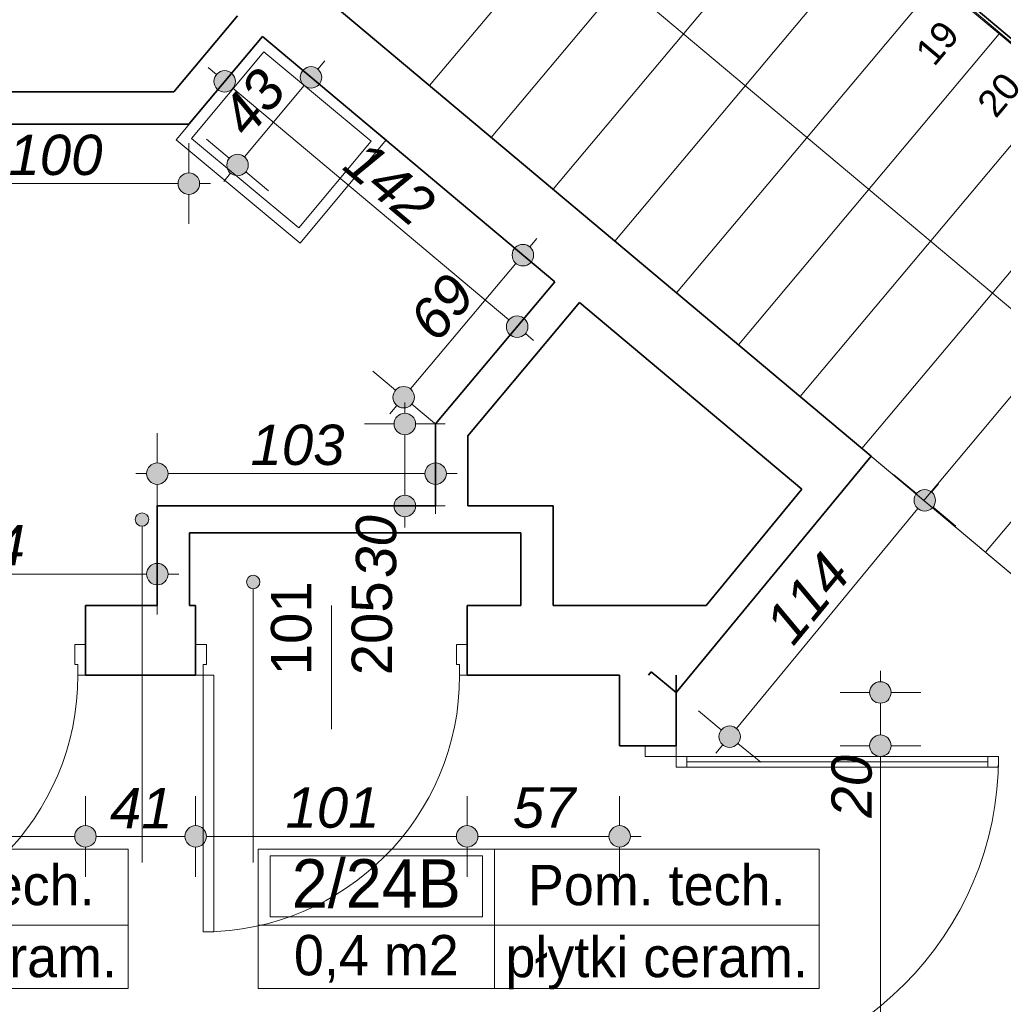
# Model space of a CAD drawing. Header units: millimetres. Extents: x -13944 to 84772, y -78836 to -35317.
# Tile 57 of 85: x 41210 to 44869, y -60347 to -56684. Entities that reach past the tile are written whole.
import ezdxf
from ezdxf.enums import TextEntityAlignment as Align

# ---------------------------------------------------------------- set-up
doc = ezdxf.new("R2010")
doc.units = ezdxf.units.MM
doc.header["$MEASUREMENT"] = 0
for name, color, linetype in [('_podkład', 7, 'Continuous'), ('Elementy modelu - Strefy', 7, 'Continuous'), ('Wymiarowanie - Ogólne', 7, 'Continuous')]:
    doc.layers.add(name, color=color, linetype=linetype)
for name, color, linetype, lineweight in [('_podkład_Nr_pióra__1', 7, 'Continuous', 0), ('Drzwi ArchiCAD_Nr_pióra__1', 7, 'Continuous', 0), ('Konstrukcja - Schody_Nr_pióra__23', 8, 'Continuous', 20), ('Konstrukcja - Stropy_Nr_pióra__1', 7, 'Continuous', 0), ('Konstrukcja - Ściany zew_Nr_pióra__6', 7, 'Continuous', 35), ('Metryczki pomieszczeń ArchiCADa_Nr_pióra__1', 7, 'Continuous', 0), ('Wnetrze - Sanitariaty_Nr_pióra__22', 8, 'Continuous', 13), ('Wymiarowanie - Ogólne_Nr_pióra__82', 114, 'Continuous', 13), ('Znaczniki drzwi ArchiCADa_Nr_pióra__1', 7, 'Continuous', 0), ('Znaczniki drzwi ArchiCADa_Nr_pióra__7', 7, 'Continuous', 70)]:
    doc.layers.add(name, color=color, linetype=linetype, lineweight=lineweight)
doc.styles.add('GENERATED_STYLE_1', font='txt')
doc.styles.add('GENERATED_STYLE_2', font='txt')
doc.styles.add('GENERATED_STYLE_3', font='txt')
doc.dimstyles.new('GENERATED_STYLE__1', dxfattribs={"dimtxt": 150, "dimasz": 152, "dimexe": 0.18, "dimexo": 0, "dimgap": 0.09, "dimtad": 1, "dimlfac": 0.1, "dimzin": 0, "dimdsep": 46, "dimtxsty": 'GENERATED_STYLE_3', "dimblk": 'ARROWHEAD_11', "dimblk1": 'ARROWHEAD_11', "dimblk2": 'ARROWHEAD_11', "dimcen": 0.09, "dimclrd": 114, "dimclre": 114, "dimclrt": 114, "dimazin": 0, "dimtfac": 1, "dimtdec": 4, "dimtmove": 0, "dimatfit": 3, "dimfxl": 1, "dimtolj": 1, "dimtzin": 0, "dimarcsym": 0})
doc.dimstyles.new('GENERATED_STYLE__2', dxfattribs={"dimtxt": 150, "dimasz": 152, "dimexe": 0.18, "dimexo": 0, "dimgap": 0.09, "dimtad": 1, "dimtih": 1, "dimtoh": 1, "dimlfac": 0.1, "dimzin": 0, "dimdsep": 46, "dimtxsty": 'GENERATED_STYLE_3', "dimblk": 'ARROWHEAD_11', "dimblk1": 'ARROWHEAD_11', "dimblk2": 'ARROWHEAD_11', "dimcen": 0.09, "dimclrd": 114, "dimclre": 114, "dimclrt": 114, "dimazin": 0, "dimtfac": 1, "dimtdec": 4, "dimtmove": 0, "dimatfit": 3, "dimfxl": 1, "dimtolj": 1, "dimtzin": 0, "dimarcsym": 0})

# ---------------------------------------------------------------- blocks, each defined once
blk = doc.blocks.new('Pom. tech._2_24A_22', base_point=(40405, -60051.9))
at = {"layer": 'Metryczki pomieszczeń ArchiCADa_Nr_pióra__1', "linetype": 'Continuous'}
for p, q in [((39527, -59769.1), (41613.2, -59769.1)), ((39527, -60287.6), (39527, -59769.1)), ((40405, -59769.1), (40405, -60287.6)), ((41613.2, -59769.1), (41613.2, -60287.6)), ((39570.9, -59795), (40361.1, -59795)), ((39570.9, -60021.3), (39570.9, -59795)), ((40361.1, -59795), (40361.1, -60021.3)), ((40361.1, -60021.3), (39570.9, -60021.3)), ((39527, -60051.9), (41613.2, -60051.9)), ((41613.2, -60287.6), (39527, -60287.6))]:
    blk.add_line(p, q, dxfattribs=at)
at = {"layer": 'Metryczki pomieszczeń ArchiCADa_Nr_pióra__1'}
for tag, height, style, p in [('ROOM_NUMBER', 180, 'GENERATED_STYLE_2', (39966, -59897)), ('ROOM_NAME', 150, 'GENERATED_STYLE_1', (41009.1, -59903.1)), ('ROOM_CALC_AREA', 150, 'GENERATED_STYLE_1', (39966, -60164)), ('floor_f', 150, 'GENERATED_STYLE_1', (41009.1, -60171))]:
    blk.add_attdef(tag, text='', height=height, dxfattribs=dict(at, style=style)).set_placement(p, align=Align.MIDDLE_CENTER)
blk = doc.blocks.new('Pom. tech._2_24B_25', base_point=(42975.8, -60051.9))
at = {"layer": 'Metryczki pomieszczeń ArchiCADa_Nr_pióra__1', "linetype": 'Continuous'}
for p, q in [((42097.7, -59769.1), (44183.9, -59769.1)), ((42097.7, -60287.6), (42097.7, -59769.1)), ((42975.8, -59769.1), (42975.8, -60287.6)), ((44183.9, -59769.1), (44183.9, -60287.6)), ((42141.6, -59795), (42931.9, -59795)), ((42141.6, -60021.3), (42141.6, -59795)), ((42931.9, -59795), (42931.9, -60021.3)), ((42931.9, -60021.3), (42141.6, -60021.3)), ((42097.7, -60051.9), (44183.9, -60051.9)), ((44183.9, -60287.6), (42097.7, -60287.6))]:
    blk.add_line(p, q, dxfattribs=at)
at = {"layer": 'Metryczki pomieszczeń ArchiCADa_Nr_pióra__1'}
for tag, height, style, p in [('ROOM_NUMBER', 180, 'GENERATED_STYLE_2', (42536.7, -59897)), ('ROOM_NAME', 150, 'GENERATED_STYLE_1', (43579.8, -59903.1)), ('ROOM_CALC_AREA', 150, 'GENERATED_STYLE_1', (42536.7, -60164)), ('floor_f', 150, 'GENERATED_STYLE_1', (43579.8, -60171))]:
    blk.add_attdef(tag, text='', height=height, dxfattribs=dict(at, style=style)).set_placement(p, align=Align.MIDDLE_CENTER)
blk = doc.blocks.new('*D101')
at = {"layer": 'Wymiarowanie - Ogólne_Nr_pióra__82', "linetype": 'Continuous'}
for points in [[(39276.8, -39330.7), (39273.8, -39315.4), (39265.1, -39302.4), (39252.1, -39293.7), (39236.8, -39290.7), (39221.5, -39293.7), (39208.5, -39302.4), (39199.9, -39315.4), (39196.8, -39330.7), (39199.9, -39346), (39208.5, -39359), (39221.5, -39367.6), (39236.8, -39370.7), (39252.1, -39367.6), (39265.1, -39359), (39273.8, -39346)], [(61589.9, -58047.1), (61586.9, -58031.8), (61578.2, -58018.8), (61565.2, -58010.1), (61549.9, -58007.1), (61534.6, -58010.1), (61521.6, -58018.8), (61513, -58031.8), (61509.9, -58047.1), (61513, -58062.4), (61521.6, -58075.4), (61534.6, -58084), (61549.9, -58087.1), (61565.2, -58084), (61578.2, -58075.4), (61586.9, -58062.4)]]:
    blk.add_hatch(color=256, dxfattribs=at).paths.add_polyline_path(points)
for p, q in [((39262.5, -39300), (39333.2, -39215.7)), ((39175.5, -39279.3), (39206.2, -39305)), ((39140.4, -39445.6), (39211.1, -39361.3)), ((39267.5, -39356.4), (61519.3, -58021.4)), ((61575.6, -58016.4), (61646.3, -57932.2)), ((61453.5, -58162), (61524.2, -58077.7)), ((61580.6, -58072.8), (61611.2, -58098.5))]:
    blk.add_line(p, q, dxfattribs=at)
for centre in [(39236.8, -39330.7), (61549.9, -58047.1)]:
    blk.add_circle(centre, 40, dxfattribs=at)
at = {"layer": 'Wymiarowanie - Ogólne_Nr_pióra__82', "insert": (50150.5, -48446), "char_height": 150, "attachment_point": 7, "rotation": 320.0098, "style": 'GENERATED_STYLE_3'}
blk.add_mtext('\\A1;{\\fArial|b0|i1|c238|p38;2 912,5}', dxfattribs=at)
blk = doc.blocks.new('ARROWHEAD_11')
at = {"color": 0, "linetype": 'Continuous', "lineweight": 0}
blk.add_line((0, 0), (-1, 0), dxfattribs=at)
at = {"color": 0, "linetype": 'Continuous', "lineweight": 0, "const_width": 0.25, "flags": 128}
blk.add_lwpolyline([(-0.125, 0, 1), (0.125, 0, 1)], format="xyb", close=True, dxfattribs=at)
blk = doc.blocks.new('*D152')
at = {"layer": 'Wymiarowanie - Ogólne_Nr_pióra__82', "linetype": 'Continuous'}
for points in [[(44190.1, -54066.5), (44187.1, -54051.2), (44178.4, -54038.2), (44165.4, -54029.5), (44150.1, -54026.5), (44134.8, -54029.5), (44121.8, -54038.2), (44113.2, -54051.2), (44110.1, -54066.5), (44113.2, -54081.8), (44121.8, -54094.8), (44134.8, -54103.4), (44150.1, -54106.5), (44165.4, -54103.4), (44178.4, -54094.8), (44187.1, -54081.8)], [(47645.5, -56964.9), (47642.4, -56949.6), (47633.8, -56936.6), (47620.8, -56927.9), (47605.5, -56924.9), (47590.2, -56927.9), (47577.2, -56936.6), (47568.5, -56949.6), (47565.5, -56964.9), (47568.5, -56980.2), (47577.2, -56993.2), (47590.2, -57001.8), (47605.5, -57004.9), (47620.8, -57001.8), (47633.8, -56993.2), (47642.4, -56980.2)]]:
    blk.add_hatch(color=256, dxfattribs=at).paths.add_polyline_path(points)
for p, q in [((44175.8, -54035.8), (44246.5, -53951.6)), ((44053.7, -54181.4), (44124.4, -54097.1)), ((44180.8, -54092.2), (47574.8, -56939.2))]:
    blk.add_line(p, q, dxfattribs=at)
for centre in [(44150.1, -54066.5), (47605.5, -56964.9)]:
    blk.add_circle(centre, 40, dxfattribs=at)
at = {"layer": 'Wymiarowanie - Ogólne_Nr_pióra__82', "insert": (45766.3, -55383), "char_height": 150, "attachment_point": 7, "rotation": 320.0098, "style": 'GENERATED_STYLE_3'}
blk.add_mtext('\\A1;{\\fArial|b0|i1|c238|p38;451}', dxfattribs=at)
blk = doc.blocks.new('*D364')
at = {"layer": 'Wymiarowanie - Ogólne_Nr_pióra__82', "linetype": 'Continuous'}
for points in [[(40484.6, -59722.1), (40481.6, -59706.8), (40472.9, -59693.8), (40459.9, -59685.2), (40444.6, -59682.1), (40429.3, -59685.2), (40416.3, -59693.8), (40407.6, -59706.8), (40404.6, -59722.1), (40407.6, -59737.4), (40416.3, -59750.4), (40429.3, -59759.1), (40444.6, -59762.1), (40459.9, -59759.1), (40472.9, -59750.4), (40481.6, -59737.4)], [(41494.6, -59722.1), (41491.6, -59706.8), (41482.9, -59693.8), (41469.9, -59685.2), (41454.6, -59682.1), (41439.3, -59685.2), (41426.3, -59693.8), (41417.6, -59706.8), (41414.6, -59722.1), (41417.6, -59737.4), (41426.3, -59750.4), (41439.3, -59759.1), (41454.6, -59762.1), (41469.9, -59759.1), (41482.9, -59750.4), (41491.6, -59737.4)]]:
    blk.add_hatch(color=256, dxfattribs=at).paths.add_polyline_path(points)
for p, q in [((40444.6, -59682.1), (40444.6, -59572.1)), ((41454.6, -59682.1), (41454.6, -59572.1)), ((40484.6, -59722.1), (41414.6, -59722.1)), ((40444.6, -59872.1), (40444.6, -59762.1)), ((41454.6, -59872.1), (41454.6, -59762.1))]:
    blk.add_line(p, q, dxfattribs=at)
for centre in [(40444.6, -59722.1), (41454.6, -59722.1)]:
    blk.add_circle(centre, 40, dxfattribs=at)
at = {"layer": 'Wymiarowanie - Ogólne_Nr_pióra__82', "insert": (40778.9, -59692.1), "char_height": 150, "attachment_point": 7, "style": 'GENERATED_STYLE_3'}
blk.add_mtext('\\A1;{\\fArial|b0|i1|c238|p38;101}', dxfattribs=at)
blk = doc.blocks.new('*D365')
at = {"layer": 'Wymiarowanie - Ogólne_Nr_pióra__82', "linetype": 'Continuous'}
for points in [[(41494.6, -59722.1), (41491.6, -59706.8), (41482.9, -59693.8), (41469.9, -59685.2), (41454.6, -59682.1), (41439.3, -59685.2), (41426.3, -59693.8), (41417.6, -59706.8), (41414.6, -59722.1), (41417.6, -59737.4), (41426.3, -59750.4), (41439.3, -59759.1), (41454.6, -59762.1), (41469.9, -59759.1), (41482.9, -59750.4), (41491.6, -59737.4)], [(41904.6, -59722.1), (41901.6, -59706.8), (41892.9, -59693.8), (41879.9, -59685.2), (41864.6, -59682.1), (41849.3, -59685.2), (41836.3, -59693.8), (41827.6, -59706.8), (41824.6, -59722.1), (41827.6, -59737.4), (41836.3, -59750.4), (41849.3, -59759.1), (41864.6, -59762.1), (41879.9, -59759.1), (41892.9, -59750.4), (41901.6, -59737.4)]]:
    blk.add_hatch(color=256, dxfattribs=at).paths.add_polyline_path(points)
for p, q in [((41454.6, -59682.1), (41454.6, -59572.1)), ((41864.6, -59682.1), (41864.6, -59572.1)), ((41494.6, -59722.1), (41824.6, -59722.1)), ((41454.6, -59872.1), (41454.6, -59762.1)), ((41864.6, -59872.1), (41864.6, -59762.1))]:
    blk.add_line(p, q, dxfattribs=at)
for centre in [(41454.6, -59722.1), (41864.6, -59722.1)]:
    blk.add_circle(centre, 40, dxfattribs=at)
at = {"layer": 'Wymiarowanie - Ogólne_Nr_pióra__82', "insert": (41545.8, -59692.1), "char_height": 150, "attachment_point": 7, "style": 'GENERATED_STYLE_3'}
blk.add_mtext('\\A1;{\\fArial|b0|i1|c238|p38;41}', dxfattribs=at)
blk = doc.blocks.new('*D366')
at = {"layer": 'Wymiarowanie - Ogólne_Nr_pióra__82', "linetype": 'Continuous'}
for points in [[(41904.6, -59722.1), (41901.6, -59706.8), (41892.9, -59693.8), (41879.9, -59685.2), (41864.6, -59682.1), (41849.3, -59685.2), (41836.3, -59693.8), (41827.6, -59706.8), (41824.6, -59722.1), (41827.6, -59737.4), (41836.3, -59750.4), (41849.3, -59759.1), (41864.6, -59762.1), (41879.9, -59759.1), (41892.9, -59750.4), (41901.6, -59737.4)], [(42914.6, -59722.1), (42911.6, -59706.8), (42902.9, -59693.8), (42889.9, -59685.2), (42874.6, -59682.1), (42859.3, -59685.2), (42846.3, -59693.8), (42837.6, -59706.8), (42834.6, -59722.1), (42837.6, -59737.4), (42846.3, -59750.4), (42859.3, -59759.1), (42874.6, -59762.1), (42889.9, -59759.1), (42902.9, -59750.4), (42911.6, -59737.4)]]:
    blk.add_hatch(color=256, dxfattribs=at).paths.add_polyline_path(points)
for p, q in [((41864.6, -59682.1), (41864.6, -59572.1)), ((42874.6, -59682.1), (42874.6, -59572.1)), ((41904.6, -59722.1), (42834.6, -59722.1)), ((41864.6, -59872.1), (41864.6, -59762.1)), ((42874.6, -59872.1), (42874.6, -59762.1))]:
    blk.add_line(p, q, dxfattribs=at)
for centre in [(41864.6, -59722.1), (42874.6, -59722.1)]:
    blk.add_circle(centre, 40, dxfattribs=at)
at = {"layer": 'Wymiarowanie - Ogólne_Nr_pióra__82', "insert": (42198.9, -59692.1), "char_height": 150, "attachment_point": 7, "style": 'GENERATED_STYLE_3'}
blk.add_mtext('\\A1;{\\fArial|b0|i1|c238|p38;101}', dxfattribs=at)
blk = doc.blocks.new('*D367')
at = {"layer": 'Wymiarowanie - Ogólne_Nr_pióra__82', "linetype": 'Continuous'}
for points in [[(42914.6, -59722.1), (42911.6, -59706.8), (42902.9, -59693.8), (42889.9, -59685.2), (42874.6, -59682.1), (42859.3, -59685.2), (42846.3, -59693.8), (42837.6, -59706.8), (42834.6, -59722.1), (42837.6, -59737.4), (42846.3, -59750.4), (42859.3, -59759.1), (42874.6, -59762.1), (42889.9, -59759.1), (42902.9, -59750.4), (42911.6, -59737.4)], [(43481.8, -59722.1), (43478.8, -59706.8), (43470.1, -59693.8), (43457.1, -59685.2), (43441.8, -59682.1), (43426.5, -59685.2), (43413.5, -59693.8), (43404.8, -59706.8), (43401.8, -59722.1), (43404.8, -59737.4), (43413.5, -59750.4), (43426.5, -59759.1), (43441.8, -59762.1), (43457.1, -59759.1), (43470.1, -59750.4), (43478.8, -59737.4)]]:
    blk.add_hatch(color=256, dxfattribs=at).paths.add_polyline_path(points)
for p, q in [((42874.6, -59682.1), (42874.6, -59572.1)), ((43441.8, -59682.1), (43441.8, -59572.1)), ((42914.6, -59722.1), (43401.8, -59722.1)), ((43481.8, -59722.1), (43521.8, -59722.1)), ((42874.6, -59872.1), (42874.6, -59762.1)), ((43441.8, -59872.1), (43441.8, -59762.1))]:
    blk.add_line(p, q, dxfattribs=at)
for centre in [(42874.6, -59722.1), (43441.8, -59722.1)]:
    blk.add_circle(centre, 40, dxfattribs=at)
at = {"layer": 'Wymiarowanie - Ogólne_Nr_pióra__82', "insert": (43044.4, -59692.1), "char_height": 150, "attachment_point": 7, "style": 'GENERATED_STYLE_3'}
blk.add_mtext('\\A1;{\\fArial|b0|i1|c238|p38;57}', dxfattribs=at)
blk = doc.blocks.new('*D381')
at = {"layer": 'Wymiarowanie - Ogólne_Nr_pióra__82', "linetype": 'Continuous'}
for points in [[(40879.2, -57294.1), (40876.1, -57278.8), (40867.5, -57265.8), (40854.5, -57257.2), (40839.2, -57254.1), (40823.9, -57257.2), (40810.9, -57265.8), (40802.2, -57278.8), (40799.2, -57294.1), (40802.2, -57309.4), (40810.9, -57322.4), (40823.9, -57331.1), (40839.2, -57334.1), (40854.5, -57331.1), (40867.5, -57322.4), (40876.1, -57309.4)], [(41879.2, -57294.1), (41876.1, -57278.8), (41867.5, -57265.8), (41854.5, -57257.2), (41839.2, -57254.1), (41823.9, -57257.2), (41810.9, -57265.8), (41802.2, -57278.8), (41799.2, -57294.1), (41802.2, -57309.4), (41810.9, -57322.4), (41823.9, -57331.1), (41839.2, -57334.1), (41854.5, -57331.1), (41867.5, -57322.4), (41876.1, -57309.4)]]:
    blk.add_hatch(color=256, dxfattribs=at).paths.add_polyline_path(points)
for p, q in [((40839.2, -57254.1), (40839.2, -57144.1)), ((41839.2, -57254.1), (41839.2, -57144.1)), ((40759.2, -57294.1), (40799.2, -57294.1)), ((40879.2, -57294.1), (41799.2, -57294.1)), ((41879.2, -57294.1), (41919.2, -57294.1)), ((40839.2, -57444.1), (40839.2, -57334.1)), ((41839.2, -57444.1), (41839.2, -57334.1))]:
    blk.add_line(p, q, dxfattribs=at)
for centre in [(40839.2, -57294.1), (41839.2, -57294.1)]:
    blk.add_circle(centre, 40, dxfattribs=at)
at = {"layer": 'Wymiarowanie - Ogólne_Nr_pióra__82', "insert": (41168.4, -57264.1), "char_height": 150, "attachment_point": 7, "style": 'GENERATED_STYLE_3'}
blk.add_mtext('\\A1;{\\fArial|b0|i1|c238|p38;100}', dxfattribs=at)
blk = doc.blocks.new('*D382')
at = {"layer": 'Wymiarowanie - Ogólne_Nr_pióra__82', "linetype": 'Continuous'}
for points in [[(42333.9, -56898.9), (42330.9, -56883.6), (42322.2, -56870.6), (42309.3, -56861.9), (42293.9, -56858.9), (42278.6, -56861.9), (42265.7, -56870.6), (42257, -56883.6), (42253.9, -56898.9), (42257, -56914.2), (42265.7, -56927.2), (42278.6, -56935.9), (42293.9, -56938.9), (42309.3, -56935.9), (42322.2, -56927.2), (42330.9, -56914.2)], [(42060.4, -57225), (42057.4, -57209.7), (42048.7, -57196.7), (42035.7, -57188), (42020.4, -57185), (42005.1, -57188), (41992.1, -57196.7), (41983.4, -57209.7), (41980.4, -57225), (41983.4, -57240.3), (41992.1, -57253.3), (42005.1, -57262), (42020.4, -57265), (42035.7, -57262), (42048.7, -57253.3), (42057.4, -57240.3)]]:
    blk.add_hatch(color=256, dxfattribs=at).paths.add_polyline_path(points)
for p, q in [((42263.3, -56873.2), (42179, -56802.5)), ((42319.7, -56868.3), (42345.4, -56837.6)), ((42046.1, -57194.4), (42268.2, -56929.5)), ((42408.9, -56995.3), (42324.6, -56924.6)), ((41989.8, -57199.3), (41905.5, -57128.6)), ((41969, -57286.3), (41994.7, -57255.6)), ((42135.3, -57321.4), (42051, -57250.7))]:
    blk.add_line(p, q, dxfattribs=at)
for centre in [(42293.9, -56898.9), (42020.4, -57225)]:
    blk.add_circle(centre, 40, dxfattribs=at)
at = {"layer": 'Wymiarowanie - Ogólne_Nr_pióra__82', "insert": (42061, -57129.9), "char_height": 150, "attachment_point": 7, "rotation": 50.0082, "style": 'GENERATED_STYLE_3'}
blk.add_mtext('\\A1;{\\fArial|b0|i1|c238|p38;43}', dxfattribs=at)
blk = doc.blocks.new('*D383')
at = {"layer": 'Wymiarowanie - Ogólne_Nr_pióra__82', "linetype": 'Continuous'}
for points in [[(42012.7, -56913.8), (42009.6, -56898.5), (42001, -56885.5), (41988, -56876.9), (41972.7, -56873.8), (41957.4, -56876.9), (41944.4, -56885.5), (41935.7, -56898.5), (41932.7, -56913.8), (41935.7, -56929.1), (41944.4, -56942.1), (41957.4, -56950.8), (41972.7, -56953.8), (41988, -56950.8), (42001, -56942.1), (42009.6, -56929.1)], [(43100.6, -57826.4), (43097.6, -57811.1), (43088.9, -57798.1), (43075.9, -57789.5), (43060.6, -57786.4), (43045.3, -57789.5), (43032.3, -57798.1), (43023.6, -57811.1), (43020.6, -57826.4), (43023.6, -57841.7), (43032.3, -57854.7), (43045.3, -57863.4), (43060.6, -57866.4), (43075.9, -57863.4), (43088.9, -57854.7), (43097.6, -57841.7)]]:
    blk.add_hatch(color=256, dxfattribs=at).paths.add_polyline_path(points)
for p, q in [((41998.4, -56883.2), (42069.1, -56798.9)), ((41911.4, -56862.4), (41942, -56888.1)), ((41876.3, -57028.7), (41947, -56944.5)), ((42003.3, -56939.5), (43030, -57800.7)), ((43086.3, -57795.8), (43157, -57711.5)), ((42964.2, -57941.3), (43034.9, -57857.1)), ((43091.2, -57852.1), (43121.9, -57877.8))]:
    blk.add_line(p, q, dxfattribs=at)
for centre in [(41972.7, -56913.8), (43060.6, -57826.4)]:
    blk.add_circle(centre, 40, dxfattribs=at)
at = {"layer": 'Wymiarowanie - Ogólne_Nr_pióra__82', "insert": (42405.1, -57237.4), "char_height": 150, "attachment_point": 7, "rotation": 320.0082, "style": 'GENERATED_STYLE_3'}
blk.add_mtext('\\A1;{\\fArial|b0|i1|c238|p38;142}', dxfattribs=at)
blk = doc.blocks.new('*D384')
at = {"layer": 'Wymiarowanie - Ogólne_Nr_pióra__82', "linetype": 'Continuous'}
for points in [[(40419.2, -58746.6), (40416.1, -58731.3), (40407.5, -58718.3), (40394.5, -58709.6), (40379.2, -58706.6), (40363.9, -58709.6), (40350.9, -58718.3), (40342.2, -58731.3), (40339.2, -58746.6), (40342.2, -58761.9), (40350.9, -58774.8), (40363.9, -58783.5), (40379.2, -58786.6), (40394.5, -58783.5), (40407.5, -58774.8), (40416.1, -58761.9)], [(41761.9, -58746.6), (41758.8, -58731.3), (41750.1, -58718.3), (41737.2, -58709.6), (41721.9, -58706.6), (41706.6, -58709.6), (41693.6, -58718.3), (41684.9, -58731.3), (41681.9, -58746.6), (41684.9, -58761.9), (41693.6, -58774.8), (41706.6, -58783.5), (41721.9, -58786.6), (41737.2, -58783.5), (41750.1, -58774.8), (41758.8, -58761.9)]]:
    blk.add_hatch(color=256, dxfattribs=at).paths.add_polyline_path(points)
for p, q in [((40379.2, -58706.6), (40379.2, -58596.6)), ((41721.9, -58706.6), (41721.9, -58596.6)), ((40299.2, -58746.6), (40339.2, -58746.6)), ((40419.2, -58746.6), (41681.9, -58746.6)), ((41761.9, -58746.6), (41801.9, -58746.6)), ((40379.2, -58896.6), (40379.2, -58786.6)), ((41721.9, -58896.6), (41721.9, -58786.6))]:
    blk.add_line(p, q, dxfattribs=at)
for centre in [(40379.2, -58746.6), (41721.9, -58746.6)]:
    blk.add_circle(centre, 40, dxfattribs=at)
at = {"layer": 'Wymiarowanie - Ogólne_Nr_pióra__82', "insert": (40879.8, -58716.6), "char_height": 150, "attachment_point": 7, "style": 'GENERATED_STYLE_3'}
blk.add_mtext('\\A1;{\\fArial|b0|i1|c238|p38;134}', dxfattribs=at)
blk = doc.blocks.new('*D385')
at = {"layer": 'Wymiarowanie - Ogólne_Nr_pióra__82', "linetype": 'Continuous'}
for points in [[(41761.9, -58372.7), (41758.8, -58357.4), (41750.1, -58344.4), (41737.2, -58335.8), (41721.9, -58332.7), (41706.6, -58335.8), (41693.6, -58344.4), (41684.9, -58357.4), (41681.9, -58372.7), (41684.9, -58388), (41693.6, -58401), (41706.6, -58409.7), (41721.9, -58412.7), (41737.2, -58409.7), (41750.1, -58401), (41758.8, -58388)], [(42797.2, -58372.7), (42794.1, -58357.4), (42785.5, -58344.4), (42772.5, -58335.8), (42757.2, -58332.7), (42741.9, -58335.8), (42728.9, -58344.4), (42720.2, -58357.4), (42717.2, -58372.7), (42720.2, -58388), (42728.9, -58401), (42741.9, -58409.7), (42757.2, -58412.7), (42772.5, -58409.7), (42785.5, -58401), (42794.1, -58388)]]:
    blk.add_hatch(color=256, dxfattribs=at).paths.add_polyline_path(points)
for p, q in [((41721.9, -58332.7), (41721.9, -58222.7)), ((42757.2, -58332.7), (42757.2, -58222.7)), ((41641.9, -58372.7), (41681.9, -58372.7)), ((41761.9, -58372.7), (42717.2, -58372.7)), ((42797.2, -58372.7), (42837.2, -58372.7)), ((41721.9, -58522.7), (41721.9, -58412.7)), ((42757.2, -58522.7), (42757.2, -58412.7))]:
    blk.add_line(p, q, dxfattribs=at)
for centre in [(41721.9, -58372.7), (42757.2, -58372.7)]:
    blk.add_circle(centre, 40, dxfattribs=at)
at = {"layer": 'Wymiarowanie - Ogólne_Nr_pióra__82', "insert": (42068.8, -58342.7), "char_height": 150, "attachment_point": 7, "style": 'GENERATED_STYLE_3'}
blk.add_mtext('\\A1;{\\fArial|b0|i1|c238|p38;103}', dxfattribs=at)
blk = doc.blocks.new('*D386')
at = {"layer": 'Wymiarowanie - Ogólne_Nr_pióra__82', "linetype": 'Continuous'}
for points in [[(42682.8, -58188.1), (42679.8, -58172.8), (42671.1, -58159.8), (42658.1, -58151.2), (42642.8, -58148.1), (42627.5, -58151.2), (42614.5, -58159.8), (42605.8, -58172.8), (42602.8, -58188.1), (42605.8, -58203.4), (42614.5, -58216.4), (42627.5, -58225.1), (42642.8, -58228.1), (42658.1, -58225.1), (42671.1, -58216.4), (42679.8, -58203.4)], [(42682.8, -58493), (42679.8, -58477.7), (42671.1, -58464.7), (42658.1, -58456), (42642.8, -58453), (42627.5, -58456), (42614.5, -58464.7), (42605.8, -58477.7), (42602.8, -58493), (42605.8, -58508.3), (42614.5, -58521.3), (42627.5, -58529.9), (42642.8, -58533), (42658.1, -58529.9), (42671.1, -58521.3), (42679.8, -58508.3)]]:
    blk.add_hatch(color=256, dxfattribs=at).paths.add_polyline_path(points)
for p, q in [((42642.8, -58148.1), (42642.8, -58108.1)), ((42602.8, -58188.1), (42492.8, -58188.1)), ((42792.8, -58188.1), (42682.8, -58188.1)), ((42642.8, -58453), (42642.8, -58228.1)), ((42602.8, -58493), (42492.8, -58493)), ((42792.8, -58493), (42682.8, -58493)), ((42642.8, -58573), (42642.8, -58533))]:
    blk.add_line(p, q, dxfattribs=at)
for centre in [(42642.8, -58188.1), (42642.8, -58493)]:
    blk.add_circle(centre, 40, dxfattribs=at)
at = {"layer": 'Wymiarowanie - Ogólne_Nr_pióra__82', "insert": (42612.8, -58760.6), "char_height": 150, "attachment_point": 7, "rotation": 90, "style": 'GENERATED_STYLE_3'}
blk.add_mtext('\\A1;{\\fArial|b0|i1|c238|p38;30}', dxfattribs=at)
blk = doc.blocks.new('*D387')
at = {"layer": 'Wymiarowanie - Ogólne_Nr_pióra__82', "linetype": 'Continuous'}
for points in [[(43122, -57560), (43119, -57544.6), (43110.3, -57531.7), (43097.3, -57523), (43082, -57520), (43066.7, -57523), (43053.7, -57531.7), (43045, -57544.6), (43042, -57560), (43045, -57575.3), (43053.7, -57588.2), (43066.7, -57596.9), (43082, -57600), (43097.3, -57596.9), (43110.3, -57588.2), (43119, -57575.3)], [(42678.6, -58088.6), (42675.5, -58073.3), (42666.8, -58060.3), (42653.9, -58051.6), (42638.6, -58048.6), (42623.2, -58051.6), (42610.3, -58060.3), (42601.6, -58073.3), (42598.6, -58088.6), (42601.6, -58103.9), (42610.3, -58116.9), (42623.2, -58125.5), (42638.6, -58128.6), (42653.9, -58125.5), (42666.8, -58116.9), (42675.5, -58103.9)]]:
    blk.add_hatch(color=256, dxfattribs=at).paths.add_polyline_path(points)
for p, q in [((43051.4, -57534.2), (42967.1, -57463.6)), ((43107.7, -57529.3), (43133.4, -57498.7)), ((42664.3, -58057.9), (43056.3, -57590.6)), ((43196.9, -57656.4), (43112.6, -57585.7)), ((42607.9, -58062.9), (42523.6, -57992.2)), ((42587.1, -58149.9), (42612.8, -58119.2)), ((42753.5, -58185), (42669.2, -58114.3))]:
    blk.add_line(p, q, dxfattribs=at)
for centre in [(43082, -57560), (42638.6, -58088.6)]:
    blk.add_circle(centre, 40, dxfattribs=at)
at = {"layer": 'Wymiarowanie - Ogólne_Nr_pióra__82', "insert": (42764.1, -57892.2), "char_height": 150, "attachment_point": 7, "rotation": 50.0082, "style": 'GENERATED_STYLE_3'}
blk.add_mtext('\\A1;{\\fArial|b0|i1|c238|p38;69}', dxfattribs=at)
blk = doc.blocks.new('*D390')
at = {"layer": 'Wymiarowanie - Ogólne_Nr_pióra__82', "linetype": 'Continuous'}
for points in [[(44452, -59385), (44448.9, -59369.7), (44440.2, -59356.7), (44427.3, -59348.1), (44412, -59345), (44396.7, -59348.1), (44383.7, -59356.7), (44375, -59369.7), (44372, -59385), (44375, -59400.3), (44383.7, -59413.3), (44396.7, -59422), (44412, -59425), (44427.3, -59422), (44440.2, -59413.3), (44448.9, -59400.3)], [(44451.8, -61865), (44448.7, -61849.7), (44440.1, -61836.7), (44427.1, -61828.1), (44411.8, -61825), (44396.5, -61828.1), (44383.5, -61836.7), (44374.8, -61849.7), (44371.8, -61865), (44374.8, -61880.3), (44383.5, -61893.3), (44396.5, -61902), (44411.8, -61905), (44427.1, -61902), (44440.1, -61893.3), (44448.7, -61880.3)]]:
    blk.add_hatch(color=256, dxfattribs=at).paths.add_polyline_path(points)
for p, q in [((44562, -59385), (44452, -59385)), ((44411.8, -61825), (44412, -59425)), ((44371.8, -61865), (44261.8, -61865))]:
    blk.add_line(p, q, dxfattribs=at)
blk.add_circle((44412, -59385), 40, dxfattribs=at)
at = {"layer": 'Wymiarowanie - Ogólne_Nr_pióra__82', "char_height": 150, "attachment_point": 7, "rotation": 89.9961, "style": 'GENERATED_STYLE_3'}
for s, insert in [('\\A1;{\\fArial|b0|i1|c238|p38;20}', (44381.9, -59652.7)), ('\\A1;{\\fArial|b0|i1|c238|p38;248}', (44381.9, -60909.6))]:
    blk.add_mtext(s, dxfattribs=dict(at, insert=insert))
blk = doc.blocks.new('*D391')
at = {"layer": 'Wymiarowanie - Ogólne_Nr_pióra__82', "linetype": 'Continuous'}
for points in [[(44452, -59186.8), (44448.9, -59171.4), (44440.3, -59158.5), (44427.3, -59149.8), (44412, -59146.8), (44396.7, -59149.8), (44383.7, -59158.5), (44375, -59171.4), (44372, -59186.8), (44375, -59202.1), (44383.7, -59215), (44396.7, -59223.7), (44412, -59226.8), (44427.3, -59223.7), (44440.3, -59215), (44448.9, -59202.1)], [(44452, -59385), (44448.9, -59369.7), (44440.2, -59356.7), (44427.3, -59348.1), (44412, -59345), (44396.7, -59348.1), (44383.7, -59356.7), (44375, -59369.7), (44372, -59385), (44375, -59400.3), (44383.7, -59413.3), (44396.7, -59422), (44412, -59425), (44427.3, -59422), (44440.2, -59413.3), (44448.9, -59400.3)]]:
    blk.add_hatch(color=256, dxfattribs=at).paths.add_polyline_path(points)
for p, q in [((44412, -59146.8), (44412, -59106.8)), ((44372, -59186.8), (44262, -59186.7)), ((44562, -59186.8), (44452, -59186.8)), ((44412, -59345), (44412, -59226.8)), ((44372, -59385), (44262, -59385))]:
    blk.add_line(p, q, dxfattribs=at)
blk.add_circle((44412, -59186.8), 40, dxfattribs=at)
blk = doc.blocks.new('*D392')
at = {"layer": 'Wymiarowanie - Ogólne_Nr_pióra__82', "linetype": 'Continuous'}
for points in [[(44617, -58472.1), (44613.9, -58456.8), (44605.3, -58443.8), (44592.3, -58435.1), (44577, -58432.1), (44561.7, -58435.1), (44548.7, -58443.8), (44540, -58456.8), (44537, -58472.1), (44540, -58487.4), (44548.7, -58500.4), (44561.7, -58509), (44577, -58512.1), (44592.3, -58509), (44605.3, -58500.4), (44613.9, -58487.4)], [(43891, -59351.2), (43887.9, -59335.9), (43879.3, -59322.9), (43866.3, -59314.3), (43851, -59311.2), (43835.7, -59314.3), (43822.7, -59322.9), (43814, -59335.9), (43811, -59351.2), (43814, -59366.5), (43822.7, -59379.5), (43835.7, -59388.2), (43851, -59391.2), (43866.3, -59388.2), (43879.3, -59379.5), (43887.9, -59366.5)]]:
    blk.add_hatch(color=256, dxfattribs=at).paths.add_polyline_path(points)
for p, q in [((44546.2, -58446.6), (44461.3, -58376.6)), ((44602.5, -58441.2), (44627.9, -58410.4)), ((43876.5, -59320.4), (44551.5, -58502.9)), ((44692.7, -58567.6), (44607.8, -58497.5)), ((43820.2, -59325.7), (43735.3, -59255.7)), ((43800.1, -59412.9), (43825.5, -59382.1)), ((43966.7, -59446.7), (43881.8, -59376.7))]:
    blk.add_line(p, q, dxfattribs=at)
for centre in [(44577, -58472.1), (43851, -59351.2)]:
    blk.add_circle(centre, 40, dxfattribs=at)
at = {"layer": 'Wymiarowanie - Ogólne_Nr_pióra__82', "insert": (44086.9, -59018.4), "char_height": 150, "attachment_point": 7, "rotation": 50.4496, "style": 'GENERATED_STYLE_3'}
blk.add_mtext('\\A1;{\\fArial|b0|i1|c238|p38;114}', dxfattribs=at)

msp = doc.modelspace()

# ---------------------------------------------------------------- hatches: boundary and pattern name
at = {"layer": '_podkład', "linetype": 'Continuous', "lineweight": 0, "true_color": 0x000000}
for points in [[(41690.048, -58543.684), (41688.145, -58534.117), (41682.726, -58526.006), (41674.615, -58520.587), (41665.048, -58518.684), (41655.481, -58520.587), (41647.37, -58526.006), (41641.951, -58534.117), (41640.048, -58543.684), (41641.951, -58553.251), (41647.37, -58561.361), (41655.481, -58566.781), (41665.048, -58568.684), (41674.615, -58566.781), (41682.726, -58561.361), (41688.145, -58553.251)], [(42103.717, -58775.732), (42101.814, -58766.165), (42096.394, -58758.054), (42088.284, -58752.635), (42078.717, -58750.732), (42069.15, -58752.635), (42061.039, -58758.054), (42055.62, -58766.165), (42053.717, -58775.732), (42055.62, -58785.299), (42061.039, -58793.409), (42069.15, -58798.829), (42078.717, -58800.732), (42088.284, -58798.829), (42096.394, -58793.409), (42101.814, -58785.299)]]:
    msp.add_hatch(color=18, dxfattribs=at).paths.add_polyline_path(points)

# ---------------------------------------------------------------- linework, layer by layer
at = {"layer": '_podkład_Nr_pióra__1', "linetype": 'Continuous'}
for p, q in [((44377.693, -58307.692), (43651.789, -59186.704)), ((41665.048, -59819.652), (41665.048, -58568.684)), ((42078.717, -59819.652), (42078.717, -58800.732))]:
    msp.add_line(p, q, dxfattribs=at)
for centre in [(41665.048, -58543.684), (42078.717, -58775.732)]:
    msp.add_circle(centre, 25, dxfattribs=at)
at = {"layer": 'Drzwi ArchiCAD_Nr_pióra__1', "linetype": 'Continuous'}
for p, q in [((41414.596, -59007.978), (41414.596, -59082.978)), ((41454.596, -59007.978), (41414.596, -59007.978)), ((41454.596, -59122.978), (41454.596, -59007.978)), ((41454.596, -59122.978), (41454.596, -59007.978)), ((41864.596, -59007.978), (41864.596, -59122.978)), ((41904.596, -59007.978), (41864.596, -59007.978)), ((41864.596, -59122.978), (41864.596, -59007.978)), ((41904.596, -59082.978), (41904.596, -59007.978)), ((42834.596, -59007.978), (42834.596, -59082.978)), ((42874.596, -59007.978), (42834.596, -59007.978)), ((42874.596, -59122.978), (42874.596, -59007.978)), ((42874.596, -59122.978), (42874.596, -59007.978)), ((41414.596, -59082.978), (41426.596, -59082.978)), ((41426.596, -59082.978), (41426.596, -59122.978)), ((41892.596, -59122.978), (41892.596, -59082.978)), ((41892.596, -59082.978), (41904.596, -59082.978)), ((42834.596, -59082.978), (42846.596, -59082.978)), ((42846.596, -59082.978), (42846.596, -59122.978)), ((41426.596, -59122.978), (41454.596, -59122.978)), ((41864.596, -59122.978), (41892.596, -59122.978)), ((41892.596, -60076.978), (41892.596, -59122.978)), ((41892.596, -59122.978), (41932.596, -59122.978)), ((41932.596, -59122.978), (41932.596, -60076.978)), ((42846.596, -59122.978), (42874.596, -59122.978)), ((43536.78, -59424.953), (43536.783, -59384.953)), ((43536.783, -59384.953), (43651.783, -59384.961)), ((43651.783, -59384.961), (43536.783, -59384.953)), ((43651.783, -59384.961), (43651.78, -59424.961)), ((43651.78, -59424.961), (43536.78, -59424.953)), ((43651.78, -59424.961), (43651.777, -59464.961)), ((43691.78, -59424.964), (43651.78, -59424.961)), ((43691.777, -59464.964), (43691.78, -59424.964)), ((43691.78, -59424.964), (43691.779, -59444.964)), ((44811.78, -59425.04), (43691.78, -59424.964)), ((44811.78, -59425.04), (44811.777, -59465.04)), ((44811.779, -59445.04), (44811.78, -59425.04)), ((44851.78, -59425.042), (44811.78, -59425.04)), ((44851.777, -59465.042), (44851.78, -59425.042)), ((43651.777, -59464.961), (43691.777, -59464.964)), ((43691.779, -59444.964), (43691.777, -59464.964)), ((43691.777, -59464.964), (44811.777, -59465.04)), ((43691.779, -59444.964), (44811.779, -59445.04)), ((44811.779, -59445.04), (43691.779, -59444.964)), ((44811.779, -59445.04), (43691.779, -59444.964)), ((44811.777, -59465.04), (44811.779, -59445.04)), ((44811.777, -59465.04), (44851.777, -59465.042)), ((41932.596, -60076.978), (41892.596, -60076.978))]:
    msp.add_line(p, q, dxfattribs=at)
for centre, radius, start, end in [((40472.596, -59122.978), 954, 270, 0), ((41892.596, -59122.978), 954, 270, 0), ((43651.78, -59424.961), 1200, 269.996118, 359.996118)]:
    msp.add_arc(centre, radius, start, end, dxfattribs=at)
at = {"layer": 'Konstrukcja - Schody_Nr_pióra__23', "linetype": 'Continuous'}
for p, q in [((40794.149, -53330.159), (46692.738, -58279.568)), ((40128.828, -53757.473), (45977.623, -58665.102)), ((39463.507, -54184.788), (45722.139, -59436.304)), ((43705.141, -55772.725), (42734.542, -56929.461)), ((43934.956, -55965.559), (42964.357, -57122.295)), ((44164.771, -56158.393), (43194.173, -57315.129)), ((44394.586, -56351.227), (43423.988, -57507.963)), ((44624.401, -56544.061), (43653.803, -57700.797)), ((44854.217, -56736.895), (43883.618, -57893.631)), ((45084.032, -56929.729), (44113.433, -58086.466)), ((45313.847, -57122.563), (44343.248, -58279.3)), ((45543.662, -57315.398), (44573.063, -58472.134)), ((45773.477, -57508.232), (44802.879, -58664.968))]:
    msp.add_line(p, q, dxfattribs=at)
at = {"layer": 'Konstrukcja - Stropy_Nr_pióra__1', "linetype": 'Continuous', "flags": 128}
msp.add_lwpolyline([(45492.324, -59243.47), (46462.922, -58086.734), (41217.004, -53665.41), (40236.814, -54833.894)], close=True, dxfattribs=at)
at = {"layer": 'Konstrukcja - Ściany zew_Nr_pióra__6', "linetype": 'Continuous'}
for p, q in [((41454.596, -59007.978), (41454.596, -58862.978)), ((41864.596, -59007.978), (41864.596, -58862.978)), ((42874.596, -59007.978), (42874.596, -58862.978)), ((41454.596, -59122.978), (41454.596, -59007.978)), ((41864.596, -59122.978), (41864.596, -59007.978)), ((42874.596, -59122.978), (42874.596, -59007.978)), ((43536.783, -59384.953), (43441.783, -59384.947)), ((43651.783, -59384.961), (43536.783, -59384.953))]:
    msp.add_line(p, q, dxfattribs=at)
at = {"layer": 'Konstrukcja - Ściany zew_Nr_pióra__6', "linetype": 'Continuous', "flags": 128}
for points in [[(41217.004, -53665.41), (46928.66, -58456.395)], [(44377.789, -58307.572), (40134.596, -54748.148)], [(42020.788, -56669.755), (41783.204, -56952.978)], [(41839.172, -57072.978), (42112.724, -56746.876)], [(42112.724, -56746.876), (43200.638, -57659.478)], [(41783.204, -56952.978), (40379.172, -56952.978)], [(40379.172, -57072.978), (41839.172, -57072.978)], [(43200.638, -57659.478), (42757.19, -58188.112)], [(42877.19, -58231.779), (43292.574, -57736.599)], [(43292.574, -57736.599), (44120.288, -58430.931)], [(42757.19, -58188.112), (42757.19, -58492.978)], [(42877.19, -58492.978), (42877.19, -58231.779)], [(43651.789, -59186.704), (44377.789, -58307.572)], [(44120.288, -58430.931), (43763.498, -58862.978)], [(41721.864, -58492.978), (41721.864, -58862.978)], [(42757.19, -58492.978), (41721.864, -58492.978)], [(43194.596, -58492.978), (42877.19, -58492.978)], [(43194.596, -58862.978), (43194.596, -58492.978)], [(41841.864, -58862.978), (41841.864, -58592.978)], [(41841.864, -58592.978), (43074.596, -58592.978)], [(43074.596, -58592.978), (43074.596, -58862.978)], [(41721.864, -58862.978), (41454.596, -58862.978)], [(41864.596, -58862.978), (41841.864, -58862.978)], [(43074.596, -58862.978), (42874.596, -58862.978)], [(43763.498, -58862.978), (43194.596, -58862.978)], [(43548.786, -59122.978), (43559.261, -59110.294)], [(43559.261, -59110.294), (43651.789, -59186.704)], [(41454.596, -59122.978), (41864.596, -59122.978)], [(42874.596, -59122.978), (43441.801, -59122.978)], [(43441.801, -59122.978), (43441.783, -59384.947)], [(43651.783, -59384.961), (43651.801, -59122.978)]]:
    msp.add_lwpolyline(points, dxfattribs=at)
at = {"layer": 'Wnetrze - Sanitariaty_Nr_pióra__22', "linetype": 'Continuous'}
for p, q in [((41792.632, -57130.986), (42112.724, -56746.876)), ((42112.724, -56746.876), (42343.19, -56938.931)), ((41848.968, -57125.865), (42117.845, -56803.212)), ((42117.845, -56803.212), (42317.583, -56969.66)), ((42343.19, -56938.931), (42573.657, -57130.986)), ((42317.583, -56969.66), (42517.321, -57136.108)), ((42253.565, -57515.097), (41792.632, -57130.986)), ((42248.443, -57458.761), (41848.968, -57125.865)), ((42517.321, -57136.108), (42248.443, -57458.761)), ((42573.657, -57130.986), (42253.565, -57515.097))]:
    msp.add_line(p, q, dxfattribs=at)
at = {"layer": 'Znaczniki drzwi ArchiCADa_Nr_pióra__1', "linetype": 'Continuous'}
msp.add_line((42369.596, -59322.978), (42369.596, -58862.978), dxfattribs=at)

# ---------------------------------------------------------------- block references
at = {"layer": 'Elementy modelu - Strefy', "linetype": 'Continuous'}
ref = msp.add_blockref('Pom. tech._2_24A_22', (40405.042, -60051.91), dxfattribs=at)
ref.add_attrib('ROOM_NAME', 'Pom. tech.', dxfattribs={"layer": 'Metryczki pomieszczeń ArchiCADa_Nr_pióra__1', "color": 7, "height": 150, "style": 'GENERATED_STYLE_1'}).set_placement((41009.124, -59903.09), align=Align.MIDDLE_CENTER)
ref.add_attrib('ROOM_NUMBER', '2/24A', dxfattribs={"layer": 'Metryczki pomieszczeń ArchiCADa_Nr_pióra__1', "color": 7, "height": 180, "style": 'GENERATED_STYLE_2'}).set_placement((39966.022, -59896.961), align=Align.MIDDLE_CENTER)
ref.add_attrib('ROOM_CALC_AREA', '3,8 m2', dxfattribs={"layer": 'Metryczki pomieszczeń ArchiCADa_Nr_pióra__1', "color": 7, "height": 150, "style": 'GENERATED_STYLE_1'}).set_placement((39966.022, -60163.961), align=Align.MIDDLE_CENTER)
ref.add_attrib('floor_f', 'płytki ceram.', dxfattribs={"layer": 'Metryczki pomieszczeń ArchiCADa_Nr_pióra__1', "color": 7, "height": 150, "style": 'GENERATED_STYLE_1'}).set_placement((41009.124, -60171.007), align=Align.MIDDLE_CENTER)
ref = msp.add_blockref('Pom. tech._2_24B_25', (42975.756, -60051.91), dxfattribs=at)
ref.add_attrib('ROOM_NAME', 'Pom. tech.', dxfattribs={"layer": 'Metryczki pomieszczeń ArchiCADa_Nr_pióra__1', "color": 7, "height": 150, "style": 'GENERATED_STYLE_1'}).set_placement((43579.838, -59903.09), align=Align.MIDDLE_CENTER)
ref.add_attrib('ROOM_NUMBER', '2/24B', dxfattribs={"layer": 'Metryczki pomieszczeń ArchiCADa_Nr_pióra__1', "color": 7, "height": 180, "style": 'GENERATED_STYLE_2'}).set_placement((42536.736, -59896.961), align=Align.MIDDLE_CENTER)
ref.add_attrib('ROOM_CALC_AREA', '0,4 m2', dxfattribs={"layer": 'Metryczki pomieszczeń ArchiCADa_Nr_pióra__1', "color": 7, "height": 150, "style": 'GENERATED_STYLE_1'}).set_placement((42536.736, -60163.961), align=Align.MIDDLE_CENTER)
ref.add_attrib('floor_f', 'płytki ceram.', dxfattribs={"layer": 'Metryczki pomieszczeń ArchiCADa_Nr_pióra__1', "color": 7, "height": 150, "style": 'GENERATED_STYLE_1'}).set_placement((43579.838, -60171.007), align=Align.MIDDLE_CENTER)

# ---------------------------------------------------------------- texts
at = {"layer": 'Konstrukcja - Schody_Nr_pióra__23', "char_height": 100, "attachment_point": 4, "rotation": 50.000535, "style": 'GENERATED_STYLE_1'}
for s, insert in [('\\A1;{\\fArial|b0|i0|c238|p38;19}', (44573.728, -56830.204)), ('\\A1;{\\fArial|b0|i0|c238|p38;20}', (44803.543, -57023.038))]:
    msp.add_mtext(s, dxfattribs=dict(at, insert=insert))
at = {"layer": 'Znaczniki drzwi ArchiCADa_Nr_pióra__7', "char_height": 150, "attachment_point": 7, "rotation": 90, "style": 'GENERATED_STYLE_1'}
for s, insert in [('\\A1;{\\fArial|b0|i0|c238|p38;101}', (42297.065, -59122.978)), ('\\A1;{\\fArial|b0|i0|c238|p38;205}', (42597.065, -59122.978))]:
    msp.add_mtext(s, dxfattribs=dict(at, insert=insert))

# ---------------------------------------------------------------- dimensions: what is measured, and where the dimension line sits
at = {"layer": 'Wymiarowanie - Ogólne', "color": 114, "linetype": 'Continuous', "lineweight": 13}
for base, p1, p2, angle, text, picture, middle, turn in [((61549.91, -58047.075), (38648.328, -40032.25), (60961.418, -58748.656), 320.009795, '2 912,5', '*D101', (50460.844, -48608.426), 320.009795), ((42293.95, -56898.898), (41839.172, -57072.978), (42112.724, -56746.876), 50.00822, '43', '*D382', (42076.729, -56994.468), 50.00822), ((42642.799, -58188.112), (42757.19, -58492.978), (42757.19, -58188.112), 90, '30', '*D386', (42537.799, -58646.807), 90), ((44576.993, -58472.078), (43651.789, -59186.704), (44377.789, -58307.572), 50.44962, '114', '*D392', (44133.031, -58844.785), 50.44962), ((44411.976, -59186.756), (43651.783, -59384.961), (43651.789, -59186.704), 89.996118, '20', '*D391', (44306.952, -59538.834), 89.996118)]:
    dim = msp.add_linear_dim(base=base, p1=p1, p2=p2, angle=angle, text=text, dimstyle='GENERATED_STYLE__1', dxfattribs=at)
    dim.commit()
    dim.dimension.update_dxf_attribs({"geometry": picture, "text_midpoint": middle, "dimtype": 160, "text_rotation": turn})
for base, p1, p2, angle, picture, middle, turn in [((47605.47, -56964.866), (44511.495, -53635.658), (47966.851, -56534.039), 320.009795, '*D152', (45945.271, -55435.229), 320.009795), ((43060.601, -57826.417), (42112.724, -56746.876), (43200.638, -57659.478), 320.00822, '*D383', (42584.125, -57289.671), 320.00822), ((43081.999, -57559.957), (42757.19, -58188.112), (43200.638, -57659.478), 50.00822, '*D387', (42779.83, -57756.793), 50.00822), ((44411.962, -59385.013), (43651.615, -61864.961), (43651.783, -59384.961), 89.996118, '*D390', (44306.871, -60738.834), 89.996118)]:
    dim = msp.add_linear_dim(base=base, p1=p1, p2=p2, angle=angle, dimstyle='GENERATED_STYLE__1', dxfattribs=at)
    dim.commit()
    dim.dimension.update_dxf_attribs({"geometry": picture, "text_midpoint": middle, "dimtype": 160, "text_rotation": turn})
for base, p1, p2, picture, middle in [((41839.172, -57294.114), (40839.172, -57072.978), (41839.172, -57072.978), '*D381', (41339.172, -57189.114)), ((41454.596, -59722.116), (40444.596, -58862.978), (41454.596, -58862.978), '*D364', (40949.596, -59617.116)), ((41864.596, -59722.116), (41454.596, -58862.978), (41864.596, -58862.978), '*D365', (41659.596, -59617.116)), ((42874.596, -59722.116), (41864.596, -58862.978), (42874.596, -58862.978), '*D366', (42369.596, -59617.116))]:
    dim = msp.add_linear_dim(base=base, p1=p1, p2=p2, dimstyle='GENERATED_STYLE__2', dxfattribs=at)
    dim.commit()
    dim.dimension.update_dxf_attribs({"geometry": picture, "text_midpoint": middle, "dimtype": 160})
for base, p1, p2, text, picture, middle in [((42757.19, -58372.708), (41721.864, -58492.978), (42757.19, -58492.978), '103', '*D385', (42239.527, -58267.708)), ((41721.864, -58746.563), (40379.172, -58862.978), (41721.864, -58862.978), '134', '*D384', (41050.518, -58641.563)), ((43441.801, -59722.116), (42874.596, -58862.978), (43441.801, -59122.978), '57', '*D367', (43158.198, -59617.116))]:
    dim = msp.add_linear_dim(base=base, p1=p1, p2=p2, text=text, dimstyle='GENERATED_STYLE__2', dxfattribs=at)
    dim.commit()
    dim.dimension.update_dxf_attribs({"geometry": picture, "text_midpoint": middle, "dimtype": 160})

doc.saveas('drawing.dxf')
